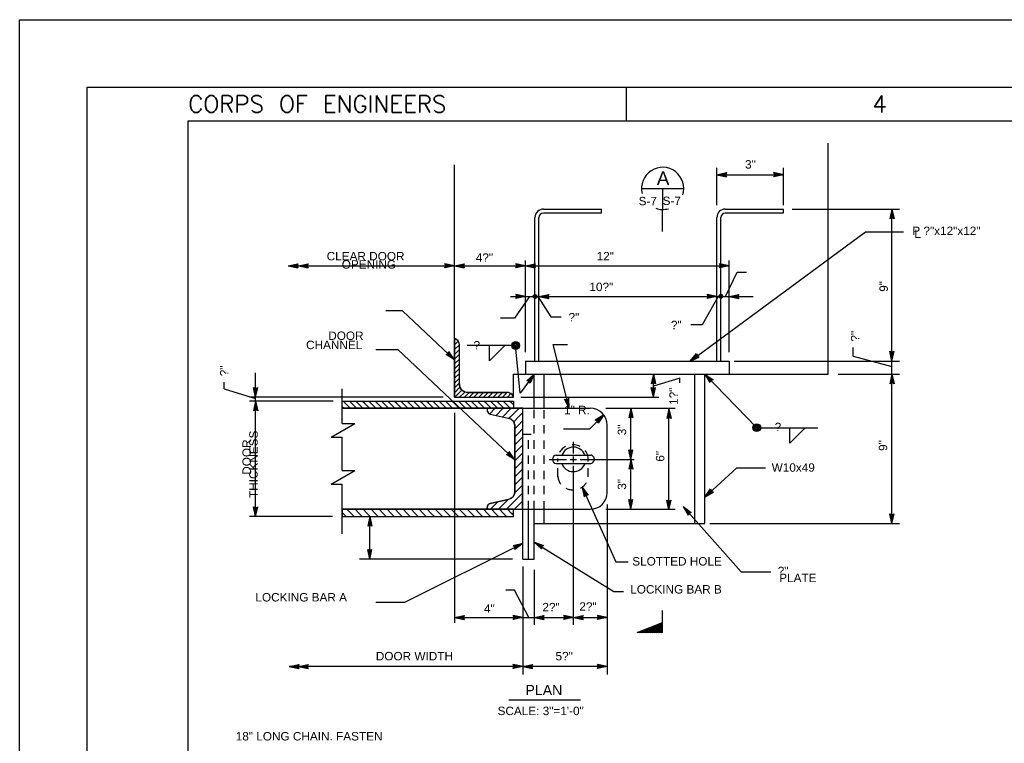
# Model space of a CAD drawing. Extents: x -23 to 19, y -16.2 to 13.8.
# Tile 5 of 12: x -23 to -8.4, y 3.1 to 13.8. Entities that reach past the tile are written whole.
import ezdxf
from ezdxf.enums import TextEntityAlignment as Align

# ---------------------------------------------------------------- set-up
doc = ezdxf.new("R2010")
doc.units = 0
doc.header["$MEASUREMENT"] = 0
doc.linetypes.add('HIDDEN2', pattern=[0.1875, 0.125, -0.0625])
doc.layers.add('01', color=7, linetype='CONTINUOUS')
doc.layers.add('02', color=7, linetype='CONTINUOUS')
doc.styles.add('ARIAL', font='Arial')
doc.styles.add('TXT_SHX', font='txt.shx')

msp = doc.modelspace()

# ---------------------------------------------------------------- linework, layer by layer
at = {"layer": '01', "color": 7, "linetype": 'CONTINUOUS'}
for p, q in [((-23.022, 13.841), (18.978, 13.841)), ((-23.022, -16.159), (-23.022, 13.841)), ((-22.022, -15.159), (-22.022, 12.841)), ((-22.022, 12.841), (17.978, 12.841)), ((-14.022, 12.841), (-14.022, 12.341)), ((-20.522, 12.341), (17.478, 12.341)), ((-20.522, -14.659), (-20.522, 12.341)), ((-11.029, 8.585), (-11.029, 12.009)), ((-16.57, 8.244), (-16.57, 11.689)), ((-12.679, 11.089), (-12.679, 11.643)), ((-12.679, 11.543), (-12.535, 11.574)), ((-12.679, 11.543), (-11.69, 11.543)), ((-12.679, 11.543), (-12.535, 11.512)), ((-12.642, 11.543), (-12.548, 11.563)), ((-12.642, 11.543), (-12.548, 11.523)), ((-12.606, 11.543), (-12.561, 11.553)), ((-12.606, 11.543), (-12.561, 11.534)), ((-12.561, 11.553), (-12.565, 11.543)), ((-12.565, 11.543), (-12.561, 11.534)), ((-12.548, 11.563), (-12.557, 11.543)), ((-12.557, 11.543), (-12.548, 11.523)), ((-12.535, 11.574), (-12.549, 11.543)), ((-12.549, 11.543), (-12.535, 11.512)), ((-11.69, 11.543), (-11.834, 11.574)), ((-11.82, 11.543), (-11.834, 11.574)), ((-11.69, 11.543), (-11.834, 11.512)), ((-11.834, 11.512), (-11.82, 11.543)), ((-11.727, 11.543), (-11.821, 11.563)), ((-11.812, 11.543), (-11.821, 11.563)), ((-11.727, 11.543), (-11.821, 11.523)), ((-11.821, 11.523), (-11.812, 11.543)), ((-11.763, 11.543), (-11.808, 11.552)), ((-11.804, 11.543), (-11.808, 11.552)), ((-11.763, 11.543), (-11.808, 11.533)), ((-11.808, 11.533), (-11.804, 11.543)), ((-11.69, 11.089), (-11.69, 11.643)), ((-15.252, 11.032), (-14.388, 11.032)), ((-15.252, 10.975), (-14.388, 10.975)), ((-14.388, 10.975), (-14.388, 11.032)), ((-12.554, 11.032), (-11.69, 11.032)), ((-12.554, 10.975), (-11.69, 10.975)), ((-11.69, 10.975), (-11.69, 11.032)), ((-11.564, 11.032), (-9.969, 11.032)), ((-10.081, 11.032), (-10.112, 10.888)), ((-10.081, 10.995), (-10.101, 10.901)), ((-10.081, 10.959), (-10.09, 10.914)), ((-10.081, 8.78), (-10.081, 11.032)), ((-10.081, 11.032), (-10.05, 10.888)), ((-10.081, 10.995), (-10.061, 10.901)), ((-10.081, 10.959), (-10.071, 10.914)), ((-15.377, 8.779), (-15.377, 10.907)), ((-15.319, 8.779), (-15.319, 10.907)), ((-12.679, 8.779), (-12.679, 10.907)), ((-12.621, 8.779), (-12.621, 10.907)), ((-10.081, 10.902), (-10.112, 10.888)), ((-10.081, 10.91), (-10.101, 10.901)), ((-10.081, 10.918), (-10.09, 10.914)), ((-10.071, 10.914), (-10.081, 10.918)), ((-10.061, 10.901), (-10.081, 10.91)), ((-10.05, 10.888), (-10.081, 10.902)), ((-13.077, 8.779), (-10.474, 10.695)), ((-10.474, 10.695), (-9.909, 10.695)), ((-15.516, 8.91), (-15.516, 10.272)), ((-12.496, 8.91), (-12.496, 10.272)), ((-19.037, 10.191), (-18.893, 10.222)), ((-19.037, 10.191), (-18.893, 10.16)), ((-19.037, 10.191), (-18.886, 10.191)), ((-19, 10.191), (-18.906, 10.211)), ((-19, 10.191), (-18.906, 10.171)), ((-18.964, 10.191), (-18.919, 10.201)), ((-18.964, 10.191), (-18.919, 10.182)), ((-18.919, 10.201), (-18.923, 10.191)), ((-18.923, 10.191), (-18.919, 10.182)), ((-18.906, 10.211), (-18.915, 10.191)), ((-18.915, 10.191), (-18.906, 10.171)), ((-18.893, 10.222), (-18.907, 10.191)), ((-18.907, 10.191), (-18.893, 10.16)), ((-18.886, 10.191), (-18.742, 10.222)), ((-18.886, 10.191), (-16.57, 10.191)), ((-18.886, 10.191), (-18.742, 10.16)), ((-18.849, 10.191), (-18.755, 10.211)), ((-18.849, 10.191), (-18.755, 10.171)), ((-18.813, 10.191), (-18.768, 10.201)), ((-18.813, 10.191), (-18.768, 10.182)), ((-18.768, 10.201), (-18.772, 10.191)), ((-18.772, 10.191), (-18.768, 10.182)), ((-18.755, 10.211), (-18.764, 10.191)), ((-18.764, 10.191), (-18.755, 10.171)), ((-18.742, 10.222), (-18.756, 10.191)), ((-18.756, 10.191), (-18.742, 10.16)), ((-16.57, 10.191), (-16.714, 10.222)), ((-16.7, 10.191), (-16.714, 10.222)), ((-16.57, 10.191), (-16.714, 10.16)), ((-16.714, 10.16), (-16.7, 10.191)), ((-16.607, 10.191), (-16.701, 10.211)), ((-16.692, 10.191), (-16.701, 10.211)), ((-16.607, 10.191), (-16.701, 10.171)), ((-16.701, 10.171), (-16.692, 10.191)), ((-16.643, 10.191), (-16.688, 10.2)), ((-16.684, 10.191), (-16.688, 10.2)), ((-16.643, 10.191), (-16.688, 10.181)), ((-16.688, 10.181), (-16.684, 10.191)), ((-16.57, 10.191), (-16.426, 10.222)), ((-16.57, 10.191), (-15.516, 10.191)), ((-16.57, 10.191), (-16.426, 10.16)), ((-16.533, 10.191), (-16.439, 10.211)), ((-16.533, 10.191), (-16.439, 10.171)), ((-16.497, 10.191), (-16.452, 10.201)), ((-16.497, 10.191), (-16.452, 10.182)), ((-16.452, 10.201), (-16.456, 10.191)), ((-16.456, 10.191), (-16.452, 10.182)), ((-16.439, 10.211), (-16.448, 10.191)), ((-16.448, 10.191), (-16.439, 10.171)), ((-16.426, 10.222), (-16.44, 10.191)), ((-16.44, 10.191), (-16.426, 10.16)), ((-15.516, 10.191), (-15.66, 10.222)), ((-15.646, 10.191), (-15.66, 10.222)), ((-15.516, 10.191), (-15.66, 10.16)), ((-15.66, 10.16), (-15.646, 10.191)), ((-15.553, 10.191), (-15.647, 10.211)), ((-15.638, 10.191), (-15.647, 10.211)), ((-15.553, 10.191), (-15.647, 10.171)), ((-15.647, 10.171), (-15.638, 10.191)), ((-15.589, 10.191), (-15.634, 10.2)), ((-15.63, 10.191), (-15.634, 10.2)), ((-15.589, 10.191), (-15.634, 10.181)), ((-15.634, 10.181), (-15.63, 10.191)), ((-15.516, 10.191), (-15.372, 10.222)), ((-15.516, 10.191), (-12.496, 10.191)), ((-15.516, 10.191), (-15.372, 10.16)), ((-15.479, 10.191), (-15.385, 10.211)), ((-15.479, 10.191), (-15.385, 10.171)), ((-15.443, 10.191), (-15.398, 10.201)), ((-15.443, 10.191), (-15.398, 10.182)), ((-15.398, 10.201), (-15.402, 10.191)), ((-15.402, 10.191), (-15.398, 10.182)), ((-15.385, 10.211), (-15.394, 10.191)), ((-15.394, 10.191), (-15.385, 10.171)), ((-15.372, 10.222), (-15.386, 10.191)), ((-15.386, 10.191), (-15.372, 10.16)), ((-12.496, 10.191), (-12.64, 10.222)), ((-12.626, 10.191), (-12.64, 10.222)), ((-12.496, 10.191), (-12.64, 10.16)), ((-12.64, 10.16), (-12.626, 10.191)), ((-12.533, 10.191), (-12.627, 10.211)), ((-12.618, 10.191), (-12.627, 10.211)), ((-12.533, 10.191), (-12.627, 10.171)), ((-12.627, 10.171), (-12.618, 10.191)), ((-12.569, 10.191), (-12.614, 10.2)), ((-12.61, 10.191), (-12.614, 10.2)), ((-12.569, 10.191), (-12.614, 10.181)), ((-12.614, 10.181), (-12.61, 10.191)), ((-12.549, 9.737), (-12.376, 10.095)), ((-12.376, 10.095), (-12.24, 10.095)), ((-15.739, 9.737), (-15.516, 9.737)), ((-15.458, 9.737), (-15.679, 9.413)), ((-15.516, 9.737), (-15.66, 9.768)), ((-15.646, 9.737), (-15.66, 9.768)), ((-15.516, 9.737), (-15.66, 9.706)), ((-15.66, 9.706), (-15.646, 9.737)), ((-15.553, 9.737), (-15.647, 9.757)), ((-15.638, 9.737), (-15.647, 9.757)), ((-15.553, 9.737), (-15.647, 9.717)), ((-15.647, 9.717), (-15.638, 9.737)), ((-15.589, 9.737), (-15.634, 9.746)), ((-15.63, 9.737), (-15.634, 9.746)), ((-15.589, 9.737), (-15.634, 9.727)), ((-15.634, 9.727), (-15.63, 9.737)), ((-15.516, 9.737), (-15.377, 9.737)), ((-15.377, 9.737), (-15.318, 9.737)), ((-15.335, 9.737), (-15.144, 9.435)), ((-15.318, 9.737), (-15.174, 9.768)), ((-15.318, 9.737), (-12.679, 9.737)), ((-15.318, 9.737), (-15.174, 9.706)), ((-15.281, 9.737), (-15.187, 9.757)), ((-15.281, 9.737), (-15.187, 9.717)), ((-15.245, 9.737), (-15.2, 9.747)), ((-15.245, 9.737), (-15.2, 9.728)), ((-15.2, 9.747), (-15.204, 9.737)), ((-15.204, 9.737), (-15.2, 9.728)), ((-15.187, 9.757), (-15.196, 9.737)), ((-15.196, 9.737), (-15.187, 9.717)), ((-15.174, 9.768), (-15.188, 9.737)), ((-15.188, 9.737), (-15.174, 9.706)), ((-12.661, 9.737), (-12.896, 9.314)), ((-12.679, 9.737), (-12.823, 9.768)), ((-12.809, 9.737), (-12.823, 9.768)), ((-12.679, 9.737), (-12.823, 9.706)), ((-12.823, 9.706), (-12.809, 9.737)), ((-12.716, 9.737), (-12.81, 9.757)), ((-12.801, 9.737), (-12.81, 9.757)), ((-12.716, 9.737), (-12.81, 9.717)), ((-12.81, 9.717), (-12.801, 9.737)), ((-12.752, 9.737), (-12.797, 9.746)), ((-12.793, 9.737), (-12.797, 9.746)), ((-12.752, 9.737), (-12.797, 9.727)), ((-12.797, 9.727), (-12.793, 9.737)), ((-12.679, 9.737), (-12.621, 9.737)), ((-12.621, 9.737), (-12.496, 9.737)), ((-12.496, 9.737), (-12.352, 9.768)), ((-12.496, 9.737), (-12.139, 9.737)), ((-12.496, 9.737), (-12.352, 9.706)), ((-12.459, 9.737), (-12.365, 9.757)), ((-12.459, 9.737), (-12.365, 9.717)), ((-12.423, 9.737), (-12.378, 9.747)), ((-12.423, 9.737), (-12.378, 9.728)), ((-12.378, 9.747), (-12.382, 9.737)), ((-12.382, 9.737), (-12.378, 9.728)), ((-12.365, 9.757), (-12.374, 9.737)), ((-12.374, 9.737), (-12.365, 9.717)), ((-12.352, 9.768), (-12.366, 9.737)), ((-12.366, 9.737), (-12.352, 9.706)), ((-17.343, 9.525), (-17.59, 9.525)), ((-16.57, 8.799), (-17.343, 9.525)), ((-15.679, 9.413), (-15.891, 9.413)), ((-15.144, 9.435), (-14.99, 9.435)), ((-12.896, 9.314), (-13.066, 9.314)), ((-16.569, 9.093), (-16.567, 9.096)), ((-16.567, 9.096), (-16.555, 9.107)), ((-16.567, 9.025), (-16.516, 9.075)), ((-17.409, 8.945), (-17.737, 8.945)), ((-15.675, 7.316), (-17.414, 8.95)), ((-16.665, 8.888), (-16.654, 8.92)), ((-16.57, 8.799), (-16.654, 8.92)), ((-16.569, 9.022), (-16.567, 9.025)), ((-16.569, 8.951), (-16.567, 8.954)), ((-16.567, 8.954), (-16.499, 9.021)), ((-16.567, 8.883), (-16.499, 8.951)), ((-16.499, 8.439), (-16.499, 9.018)), ((-15.664, 9.01), (-16.381, 9.01)), ((-16.052, 8.781), (-16.052, 9.01)), ((-16.052, 8.781), (-15.825, 9.008)), ((-15.598, 8.305), (-15.664, 9.01)), ((-15.106, 9.025), (-14.894, 9.025)), ((-14.872, 8.08), (-15.106, 9.025)), ((-10.656, 8.85), (-10.656, 8.981)), ((-10.081, 8.78), (-10.112, 8.924)), ((-10.112, 8.924), (-10.081, 8.91)), ((-10.081, 8.817), (-10.101, 8.911)), ((-10.101, 8.911), (-10.081, 8.902)), ((-10.081, 8.78), (-10.05, 8.924)), ((-10.081, 8.91), (-10.05, 8.924)), ((-10.081, 8.817), (-10.061, 8.911)), ((-10.081, 8.902), (-10.061, 8.911)), ((-16.696, 8.875), (-16.665, 8.888)), ((-16.57, 8.799), (-16.696, 8.875)), ((-16.679, 8.874), (-16.659, 8.883)), ((-16.597, 8.824), (-16.679, 8.874)), ((-16.663, 8.872), (-16.653, 8.877)), ((-16.623, 8.849), (-16.663, 8.872)), ((-16.659, 8.883), (-16.652, 8.903)), ((-16.653, 8.877), (-16.65, 8.886)), ((-16.597, 8.824), (-16.652, 8.903)), ((-16.623, 8.849), (-16.65, 8.886)), ((-16.569, 8.88), (-16.567, 8.883)), ((-16.569, 8.809), (-16.567, 8.812)), ((-16.567, 8.812), (-16.499, 8.88)), ((-16.567, 8.741), (-16.499, 8.809)), ((-15.516, 8.779), (-12.496, 8.779)), ((-15.516, 8.779), (-15.516, 8.584)), ((-13.077, 8.779), (-12.979, 8.889)), ((-13.077, 8.779), (-12.943, 8.839)), ((-13.047, 8.801), (-12.983, 8.873)), ((-13.047, 8.801), (-12.96, 8.841)), ((-13.018, 8.822), (-12.988, 8.857)), ((-13.018, 8.822), (-12.977, 8.842)), ((-12.988, 8.857), (-12.985, 8.847)), ((-12.985, 8.847), (-12.977, 8.842)), ((-12.983, 8.873), (-12.979, 8.851)), ((-12.979, 8.889), (-12.972, 8.856)), ((-12.979, 8.851), (-12.96, 8.841)), ((-12.972, 8.856), (-12.943, 8.839)), ((-12.496, 8.779), (-12.496, 8.584)), ((-12.421, 8.779), (-9.969, 8.779)), ((-10.656, 8.85), (-10.081, 8.698)), ((-10.081, 8.853), (-10.091, 8.898)), ((-10.091, 8.898), (-10.081, 8.894)), ((-10.081, 8.853), (-10.072, 8.898)), ((-10.081, 8.894), (-10.072, 8.898)), ((-10.081, 8.585), (-10.081, 8.779)), ((-16.569, 8.738), (-16.567, 8.741)), ((-16.569, 8.668), (-16.567, 8.67)), ((-16.567, 8.67), (-16.499, 8.738)), ((-16.567, 8.599), (-16.499, 8.667)), ((-19.522, 8.244), (-19.522, 8.607)), ((-16.569, 8.597), (-16.567, 8.599)), ((-16.569, 8.526), (-16.567, 8.528)), ((-16.567, 8.528), (-16.499, 8.596)), ((-16.567, 8.457), (-16.499, 8.525)), ((-15.697, 8.585), (-11.029, 8.585)), ((-15.696, 8.244), (-15.696, 8.585)), ((-15.388, 8.585), (-15.598, 8.305)), ((-15.388, 8.585), (-15.499, 8.488)), ((-15.466, 8.481), (-15.499, 8.488)), ((-15.41, 8.555), (-15.483, 8.492)), ((-15.461, 8.487), (-15.483, 8.492)), ((-15.432, 8.527), (-15.466, 8.496)), ((-15.456, 8.494), (-15.466, 8.496)), ((-15.45, 8.451), (-15.466, 8.481)), ((-15.451, 8.468), (-15.461, 8.487)), ((-15.451, 8.485), (-15.456, 8.494)), ((-15.41, 8.555), (-15.451, 8.468)), ((-15.432, 8.527), (-15.451, 8.485)), ((-15.388, 8.585), (-15.45, 8.451)), ((-15.388, 8.08), (-15.388, 8.585)), ((-15.241, 8.082), (-15.241, 8.585)), ((-13.621, 8.586), (-13.652, 8.442)), ((-13.621, 8.549), (-13.641, 8.455)), ((-13.621, 8.513), (-13.63, 8.468)), ((-13.621, 8.472), (-13.63, 8.468)), ((-13.621, 8.244), (-13.621, 8.586)), ((-13.621, 8.586), (-13.59, 8.442)), ((-13.621, 8.549), (-13.601, 8.455)), ((-13.228, 8.527), (-13.621, 8.406)), ((-13.621, 8.513), (-13.611, 8.468)), ((-13.611, 8.468), (-13.621, 8.472)), ((-13.228, 8.456), (-13.228, 8.528)), ((-13.007, 6.371), (-13.007, 8.585)), ((-12.859, 6.371), (-12.859, 8.585)), ((-12.859, 8.585), (-12.088, 7.791)), ((-12.859, 8.585), (-12.736, 8.503)), ((-12.859, 8.585), (-12.781, 8.46)), ((-12.833, 8.558), (-12.753, 8.505)), ((-12.833, 8.558), (-12.782, 8.477)), ((-12.808, 8.533), (-12.783, 8.494)), ((-12.808, 8.533), (-12.77, 8.507)), ((-12.78, 8.503), (-12.783, 8.494)), ((-12.774, 8.497), (-12.782, 8.477)), ((-12.768, 8.492), (-12.781, 8.46)), ((-12.77, 8.507), (-12.78, 8.503)), ((-12.753, 8.505), (-12.774, 8.497)), ((-12.736, 8.503), (-12.768, 8.492)), ((-10.878, 8.585), (-9.97, 8.585)), ((-10.081, 8.585), (-10.112, 8.441)), ((-10.081, 8.548), (-10.101, 8.454)), ((-10.081, 8.512), (-10.09, 8.467)), ((-10.081, 6.371), (-10.081, 8.585)), ((-10.081, 8.585), (-10.05, 8.441)), ((-10.081, 8.548), (-10.061, 8.454)), ((-10.081, 8.512), (-10.071, 8.467)), ((-19.986, 8.365), (-19.986, 8.468)), ((-19.986, 8.365), (-19.522, 8.224)), ((-19.522, 8.244), (-19.553, 8.388)), ((-19.553, 8.388), (-19.522, 8.374)), ((-19.522, 8.281), (-19.542, 8.375)), ((-19.542, 8.375), (-19.522, 8.366)), ((-19.522, 8.317), (-19.532, 8.362)), ((-19.532, 8.362), (-19.522, 8.358)), ((-19.522, 8.244), (-19.491, 8.388)), ((-19.522, 8.374), (-19.491, 8.388)), ((-19.522, 8.281), (-19.502, 8.375)), ((-19.522, 8.366), (-19.502, 8.375)), ((-19.522, 8.317), (-19.513, 8.362)), ((-19.522, 8.358), (-19.513, 8.362)), ((-18.239, 7.851), (-18.239, 8.365)), ((-16.569, 8.455), (-16.567, 8.457)), ((-16.569, 8.384), (-16.567, 8.386)), ((-16.567, 8.386), (-16.499, 8.454)), ((-16.567, 8.315), (-16.496, 8.386)), ((-16.496, 8.386), (-16.489, 8.393)), ((-16.496, 8.315), (-16.461, 8.35)), ((-13.621, 8.456), (-13.652, 8.442)), ((-13.621, 8.244), (-13.652, 8.388)), ((-13.652, 8.388), (-13.621, 8.374)), ((-13.621, 8.464), (-13.641, 8.455)), ((-13.621, 8.281), (-13.641, 8.375)), ((-13.641, 8.375), (-13.621, 8.366)), ((-13.621, 8.317), (-13.631, 8.362)), ((-13.631, 8.362), (-13.621, 8.358)), ((-13.601, 8.455), (-13.621, 8.464)), ((-13.59, 8.442), (-13.621, 8.456)), ((-13.621, 8.244), (-13.59, 8.388)), ((-13.621, 8.374), (-13.59, 8.388)), ((-13.621, 8.281), (-13.601, 8.375)), ((-13.621, 8.366), (-13.601, 8.375)), ((-13.621, 8.317), (-13.612, 8.362)), ((-13.621, 8.358), (-13.612, 8.362)), ((-10.081, 8.455), (-10.112, 8.441)), ((-10.081, 8.463), (-10.101, 8.454)), ((-10.081, 8.471), (-10.09, 8.467)), ((-10.071, 8.467), (-10.081, 8.471)), ((-10.061, 8.454), (-10.081, 8.463)), ((-10.05, 8.441), (-10.081, 8.455)), ((-16.738, 8.244), (-19.612, 8.244)), ((-18.372, 8.185), (-19.612, 8.185)), ((-19.522, 8.185), (-19.553, 8.041)), ((-19.522, 8.185), (-19.522, 8.244)), ((-19.522, 6.475), (-19.522, 8.185)), ((-19.522, 8.185), (-19.491, 8.041)), ((-18.239, 8.185), (-15.697, 8.185)), ((-18.193, 8.154), (-18.224, 8.185)), ((-18.098, 8.154), (-18.129, 8.185)), ((-18.003, 8.154), (-18.034, 8.185)), ((-17.908, 8.154), (-17.939, 8.185)), ((-17.813, 8.154), (-17.844, 8.185)), ((-17.718, 8.154), (-17.749, 8.185)), ((-17.623, 8.154), (-17.654, 8.185)), ((-17.528, 8.154), (-17.559, 8.185)), ((-17.433, 8.154), (-17.464, 8.185)), ((-17.338, 8.154), (-17.369, 8.185)), ((-17.243, 8.154), (-17.274, 8.185)), ((-17.148, 8.154), (-17.179, 8.185)), ((-17.053, 8.154), (-17.084, 8.185)), ((-16.958, 8.154), (-16.989, 8.185)), ((-16.863, 8.154), (-16.894, 8.185)), ((-16.768, 8.154), (-16.799, 8.185)), ((-16.673, 8.154), (-16.704, 8.185)), ((-16.578, 8.154), (-16.609, 8.185)), ((-16.57, 8.244), (-15.696, 8.244)), ((-16.569, 8.313), (-16.567, 8.315)), ((-16.567, 8.244), (-16.496, 8.315)), ((-16.483, 8.154), (-16.514, 8.185)), ((-16.496, 8.244), (-16.425, 8.315)), ((-16.425, 8.315), (-16.417, 8.323)), ((-16.425, 8.244), (-16.355, 8.314)), ((-16.388, 8.154), (-16.419, 8.185)), ((-16.374, 8.314), (-15.79, 8.314)), ((-16.354, 8.244), (-16.284, 8.314)), ((-16.293, 8.154), (-16.324, 8.185)), ((-16.283, 8.244), (-16.213, 8.314)), ((-16.198, 8.154), (-16.229, 8.185)), ((-16.212, 8.244), (-16.142, 8.314)), ((-16.141, 8.244), (-16.071, 8.314)), ((-16.103, 8.154), (-16.134, 8.185)), ((-16.07, 8.244), (-16, 8.314)), ((-16.008, 8.154), (-16.039, 8.185)), ((-15.999, 8.244), (-15.929, 8.314)), ((-15.913, 8.154), (-15.944, 8.185)), ((-15.928, 8.244), (-15.858, 8.314)), ((-15.857, 8.244), (-15.788, 8.314)), ((-15.818, 8.154), (-15.849, 8.185)), ((-15.786, 8.244), (-15.734, 8.297)), ((-15.723, 8.154), (-15.754, 8.185)), ((-15.715, 8.244), (-15.702, 8.258)), ((-15.697, 8.185), (-15.697, 8.078)), ((-15.588, 8.244), (-13.541, 8.244)), ((-14.872, 8.08), (-14.937, 8.212)), ((-14.937, 8.212), (-14.903, 8.206)), ((-14.881, 8.116), (-14.923, 8.202)), ((-14.923, 8.202), (-14.901, 8.198)), ((-14.89, 8.151), (-14.91, 8.192)), ((-14.91, 8.192), (-14.899, 8.191)), ((-14.903, 8.206), (-14.877, 8.227)), ((-14.901, 8.198), (-14.884, 8.212)), ((-14.899, 8.191), (-14.892, 8.197)), ((-14.89, 8.151), (-14.892, 8.197)), ((-14.881, 8.116), (-14.884, 8.212)), ((-14.872, 8.08), (-14.877, 8.227)), ((-19.522, 8.055), (-19.553, 8.041)), ((-19.522, 8.148), (-19.542, 8.054)), ((-19.522, 8.063), (-19.542, 8.054)), ((-19.522, 8.112), (-19.531, 8.067)), ((-19.522, 8.071), (-19.531, 8.067)), ((-19.522, 8.148), (-19.502, 8.054)), ((-19.522, 8.112), (-19.512, 8.067)), ((-19.512, 8.067), (-19.522, 8.071)), ((-19.502, 8.054), (-19.522, 8.063)), ((-19.491, 8.041), (-19.522, 8.055)), ((-18.214, 8.08), (-18.239, 8.105)), ((-18.239, 8.08), (-14.557, 8.08)), ((-18.119, 8.08), (-18.193, 8.154)), ((-18.024, 8.08), (-18.098, 8.154)), ((-17.929, 8.08), (-18.003, 8.154)), ((-17.834, 8.08), (-17.908, 8.154)), ((-17.739, 8.08), (-17.813, 8.154)), ((-17.644, 8.08), (-17.718, 8.154)), ((-17.549, 8.08), (-17.623, 8.154)), ((-17.454, 8.08), (-17.528, 8.154)), ((-17.359, 8.08), (-17.433, 8.154)), ((-17.264, 8.08), (-17.338, 8.154)), ((-17.169, 8.08), (-17.243, 8.154)), ((-17.074, 8.08), (-17.148, 8.154)), ((-16.979, 8.08), (-17.053, 8.154)), ((-16.884, 8.08), (-16.958, 8.154)), ((-16.789, 8.08), (-16.863, 8.154)), ((-16.694, 8.08), (-16.768, 8.154)), ((-16.599, 8.08), (-16.673, 8.154)), ((-16.504, 8.08), (-16.578, 8.154)), ((-16.409, 8.08), (-16.483, 8.154)), ((-16.314, 8.08), (-16.388, 8.154)), ((-16.219, 8.08), (-16.293, 8.154)), ((-16.124, 8.08), (-16.198, 8.154)), ((-16.029, 8.08), (-16.103, 8.154)), ((-16.087, 8.081), (-16.087, 8.053)), ((-16.086, 8.078), (-16.085, 8.08)), ((-16.048, 7.997), (-15.977, 8.069)), ((-15.934, 8.08), (-16.008, 8.154)), ((-15.977, 8.069), (-15.966, 8.08)), ((-15.952, 7.974), (-15.858, 8.069)), ((-15.839, 8.08), (-15.913, 8.154)), ((-15.858, 8.069), (-15.847, 8.08)), ((-15.855, 7.952), (-15.739, 8.069)), ((-15.744, 8.08), (-15.818, 8.154)), ((-15.739, 8.069), (-15.728, 8.08)), ((-15.739, 7.95), (-15.62, 8.069)), ((-15.697, 8.128), (-15.723, 8.154)), ((-15.62, 8.069), (-15.609, 8.08)), ((-15.559, 5.843), (-15.559, 8.08)), ((-14.327, 8.08), (-13.299, 8.08)), ((-13.954, 8.08), (-13.985, 7.936)), ((-13.954, 8.043), (-13.974, 7.949)), ((-13.954, 7.321), (-13.954, 8.08)), ((-13.954, 8.08), (-13.923, 7.936)), ((-13.954, 8.043), (-13.934, 7.949)), ((-13.389, 8.071), (-13.42, 7.927)), ((-13.389, 8.034), (-13.409, 7.94)), ((-13.389, 6.572), (-13.389, 8.071)), ((-13.389, 8.071), (-13.358, 7.927)), ((-13.389, 8.034), (-13.369, 7.94)), ((-16.57, 8.012), (-16.57, 4.896)), ((-16.04, 7.994), (-15.773, 7.934)), ((-15.76, 7.929), (-15.739, 7.95)), ((-15.693, 7.877), (-15.62, 7.95)), ((-15.62, 7.95), (-15.56, 8.01)), ((-15.62, 7.831), (-15.56, 7.891)), ((-14.358, 7.982), (-14.569, 7.77)), ((-14.358, 7.982), (-14.482, 7.902)), ((-14.45, 7.89), (-14.482, 7.902)), ((-14.384, 7.956), (-14.465, 7.903)), ((-14.444, 7.896), (-14.465, 7.903)), ((-14.438, 7.858), (-14.45, 7.89)), ((-14.409, 7.93), (-14.448, 7.905)), ((-14.438, 7.901), (-14.448, 7.905)), ((-14.436, 7.875), (-14.444, 7.896)), ((-14.358, 7.982), (-14.438, 7.858)), ((-14.434, 7.891), (-14.438, 7.901)), ((-14.384, 7.956), (-14.436, 7.875)), ((-14.409, 7.93), (-14.434, 7.891)), ((-13.954, 7.95), (-13.985, 7.936)), ((-13.954, 7.958), (-13.974, 7.949)), ((-13.954, 8.007), (-13.963, 7.962)), ((-13.954, 7.966), (-13.963, 7.962)), ((-13.954, 8.007), (-13.944, 7.962)), ((-13.944, 7.962), (-13.954, 7.966)), ((-13.934, 7.949), (-13.954, 7.958)), ((-13.923, 7.936), (-13.954, 7.95)), ((-13.389, 7.941), (-13.42, 7.927)), ((-13.389, 7.949), (-13.409, 7.94)), ((-13.389, 7.998), (-13.398, 7.953)), ((-13.389, 7.957), (-13.398, 7.953)), ((-13.389, 7.998), (-13.379, 7.953)), ((-13.379, 7.953), (-13.389, 7.957)), ((-13.369, 7.94), (-13.389, 7.949)), ((-13.358, 7.927), (-13.389, 7.941)), ((-18.402, 7.649), (-18.049, 7.851)), ((-18.239, 7.851), (-18.049, 7.851)), ((-15.675, 7.776), (-15.62, 7.831)), ((-15.675, 6.85), (-15.675, 7.812)), ((-15.62, 7.712), (-15.56, 7.772)), ((-14.569, 7.77), (-14.955, 7.77)), ((-14.307, 6.831), (-14.307, 7.83)), ((-12.088, 7.791), (-11.179, 7.791)), ((-11.594, 7.562), (-11.594, 7.791)), ((-11.594, 7.562), (-11.367, 7.789)), ((-18.402, 7.649), (-18.239, 7.649)), ((-18.239, 7.155), (-18.239, 7.649)), ((-15.675, 7.657), (-15.62, 7.712)), ((-15.62, 7.593), (-15.56, 7.653)), ((-15.675, 7.538), (-15.62, 7.593)), ((-15.675, 7.419), (-15.62, 7.474)), ((-15.62, 7.474), (-15.56, 7.534)), ((-14.807, 7.41), (-14.807, 7.579)), ((-13.954, 7.321), (-13.985, 7.465)), ((-13.985, 7.465), (-13.954, 7.451)), ((-13.954, 7.358), (-13.974, 7.452)), ((-13.974, 7.452), (-13.954, 7.443)), ((-13.954, 7.321), (-13.923, 7.465)), ((-13.954, 7.451), (-13.923, 7.465)), ((-13.954, 7.358), (-13.934, 7.452)), ((-13.954, 7.443), (-13.934, 7.452)), ((-15.801, 7.392), (-15.77, 7.405)), ((-15.675, 7.316), (-15.801, 7.392)), ((-15.784, 7.391), (-15.764, 7.4)), ((-15.702, 7.341), (-15.784, 7.391)), ((-15.77, 7.405), (-15.759, 7.437)), ((-15.768, 7.39), (-15.758, 7.394)), ((-15.728, 7.366), (-15.768, 7.39)), ((-15.764, 7.4), (-15.757, 7.42)), ((-15.675, 7.316), (-15.759, 7.437)), ((-15.758, 7.394), (-15.755, 7.403)), ((-15.702, 7.341), (-15.757, 7.42)), ((-15.728, 7.366), (-15.755, 7.403)), ((-15.675, 7.3), (-15.62, 7.355)), ((-15.62, 7.355), (-15.56, 7.415)), ((-15.169, 7.321), (-14.912, 7.321)), ((-15.064, 7.383), (-14.548, 7.383)), ((-14.857, 7.321), (-14.759, 7.321)), ((-14.807, 7.273), (-14.807, 7.365)), ((-14.707, 7.321), (-13.904, 7.321)), ((-13.954, 7.321), (-13.985, 7.177)), ((-13.954, 7.394), (-13.964, 7.439)), ((-13.964, 7.439), (-13.954, 7.435)), ((-13.954, 7.394), (-13.945, 7.439)), ((-13.954, 7.435), (-13.945, 7.439)), ((-13.954, 6.581), (-13.954, 7.321)), ((-13.954, 7.321), (-13.923, 7.177)), ((-15.675, 7.181), (-15.62, 7.236)), ((-15.62, 7.236), (-15.561, 7.296)), ((-15.62, 7.117), (-15.561, 7.177)), ((-15.064, 7.262), (-14.55, 7.262)), ((-14.807, 4.866), (-14.807, 7.227)), ((-13.954, 7.191), (-13.985, 7.177)), ((-13.954, 7.284), (-13.974, 7.19)), ((-13.954, 7.199), (-13.974, 7.19)), ((-13.954, 7.248), (-13.963, 7.203)), ((-13.954, 7.207), (-13.963, 7.203)), ((-13.954, 7.284), (-13.934, 7.19)), ((-13.954, 7.248), (-13.944, 7.203)), ((-13.944, 7.203), (-13.954, 7.207)), ((-13.934, 7.19), (-13.954, 7.199)), ((-13.923, 7.177), (-13.954, 7.191)), ((-12.859, 6.762), (-12.381, 7.195)), ((-12.381, 7.195), (-11.956, 7.195)), ((-18.402, 6.953), (-18.049, 7.155)), ((-18.239, 7.155), (-18.049, 7.155)), ((-15.675, 7.062), (-15.62, 7.117)), ((-15.62, 6.998), (-15.561, 7.058)), ((-18.402, 6.953), (-18.239, 6.953)), ((-18.239, 6.217), (-18.239, 6.953)), ((-15.68, 6.82), (-15.62, 6.879)), ((-15.675, 6.943), (-15.62, 6.998)), ((-15.62, 6.879), (-15.561, 6.939)), ((-14.678, 6.91), (-14.176, 5.804)), ((-14.678, 6.91), (-14.59, 6.792)), ((-14.678, 6.91), (-14.647, 6.766)), ((-14.663, 6.876), (-14.606, 6.799)), ((-14.663, 6.876), (-14.642, 6.782)), ((-12.859, 6.762), (-12.773, 6.882)), ((-12.773, 6.882), (-12.763, 6.849)), ((-16.04, 6.668), (-15.773, 6.728)), ((-15.858, 6.641), (-15.77, 6.73)), ((-15.739, 6.641), (-15.62, 6.76)), ((-15.62, 6.76), (-15.561, 6.82)), ((-14.648, 6.844), (-14.637, 6.799)), ((-14.648, 6.844), (-14.62, 6.807)), ((-14.624, 6.792), (-14.647, 6.766)), ((-14.628, 6.799), (-14.642, 6.782)), ((-14.631, 6.806), (-14.637, 6.799)), ((-14.62, 6.807), (-14.631, 6.806)), ((-14.606, 6.799), (-14.628, 6.799)), ((-14.59, 6.792), (-14.624, 6.792)), ((-13.954, 6.581), (-13.985, 6.725)), ((-13.985, 6.725), (-13.954, 6.711)), ((-13.954, 6.581), (-13.923, 6.725)), ((-13.954, 6.711), (-13.923, 6.725)), ((-12.859, 6.762), (-12.731, 6.836)), ((-12.832, 6.787), (-12.775, 6.865)), ((-12.832, 6.787), (-12.748, 6.835)), ((-12.805, 6.811), (-12.778, 6.849)), ((-12.805, 6.811), (-12.766, 6.835)), ((-12.778, 6.849), (-12.775, 6.839)), ((-12.775, 6.865), (-12.769, 6.844)), ((-12.775, 6.839), (-12.766, 6.835)), ((-12.769, 6.844), (-12.748, 6.835)), ((-12.763, 6.849), (-12.731, 6.836)), ((-19.522, 6.475), (-19.553, 6.619)), ((-19.553, 6.619), (-19.522, 6.605)), ((-19.522, 6.512), (-19.542, 6.606)), ((-19.542, 6.606), (-19.522, 6.597)), ((-19.522, 6.548), (-19.532, 6.593)), ((-19.532, 6.593), (-19.522, 6.589)), ((-19.522, 6.475), (-19.491, 6.619)), ((-19.522, 6.605), (-19.491, 6.619)), ((-19.522, 6.512), (-19.502, 6.606)), ((-19.522, 6.597), (-19.502, 6.606)), ((-19.522, 6.548), (-19.513, 6.593)), ((-19.522, 6.589), (-19.513, 6.593)), ((-18.239, 6.581), (-14.557, 6.581)), ((-18.105, 6.52), (-18.166, 6.581)), ((-17.986, 6.52), (-18.047, 6.581)), ((-17.867, 6.52), (-17.928, 6.581)), ((-17.748, 6.52), (-17.809, 6.581)), ((-17.629, 6.52), (-17.69, 6.581)), ((-17.51, 6.52), (-17.571, 6.581)), ((-17.391, 6.52), (-17.452, 6.581)), ((-17.272, 6.52), (-17.333, 6.581)), ((-17.153, 6.52), (-17.214, 6.581)), ((-17.034, 6.52), (-17.095, 6.581)), ((-16.915, 6.52), (-16.976, 6.581)), ((-16.796, 6.52), (-16.857, 6.581)), ((-16.677, 6.52), (-16.738, 6.581)), ((-16.558, 6.52), (-16.619, 6.581)), ((-16.439, 6.52), (-16.5, 6.581)), ((-16.32, 6.52), (-16.381, 6.581)), ((-16.201, 6.52), (-16.262, 6.581)), ((-16.082, 6.52), (-16.143, 6.581)), ((-16.087, 6.581), (-16.087, 6.609)), ((-16.037, 6.581), (-15.977, 6.641)), ((-15.963, 6.52), (-16.024, 6.581)), ((-15.977, 6.641), (-15.923, 6.695)), ((-15.918, 6.581), (-15.858, 6.641)), ((-15.844, 6.52), (-15.905, 6.581)), ((-15.799, 6.581), (-15.739, 6.641)), ((-15.725, 6.52), (-15.786, 6.581)), ((-15.697, 6.475), (-15.697, 6.581)), ((-15.68, 6.581), (-15.62, 6.641)), ((-15.62, 6.641), (-15.561, 6.701)), ((-15.471, 5.843), (-15.471, 6.58)), ((-15.388, 5.843), (-15.388, 6.58)), ((-15.241, 6.371), (-15.241, 6.578)), ((-14.327, 6.581), (-13.299, 6.581)), ((-14.307, 6.651), (-14.307, 4.129)), ((-13.954, 6.618), (-13.974, 6.712)), ((-13.974, 6.712), (-13.954, 6.703)), ((-13.954, 6.654), (-13.964, 6.699)), ((-13.964, 6.699), (-13.954, 6.695)), ((-13.954, 6.618), (-13.934, 6.712)), ((-13.954, 6.703), (-13.934, 6.712)), ((-13.954, 6.654), (-13.945, 6.699)), ((-13.954, 6.695), (-13.945, 6.699)), ((-13.389, 6.572), (-13.42, 6.716)), ((-13.42, 6.716), (-13.389, 6.702)), ((-13.389, 6.609), (-13.409, 6.703)), ((-13.409, 6.703), (-13.389, 6.694)), ((-13.389, 6.645), (-13.399, 6.69)), ((-13.399, 6.69), (-13.389, 6.686)), ((-13.389, 6.572), (-13.358, 6.716)), ((-13.389, 6.702), (-13.358, 6.716)), ((-13.389, 6.609), (-13.369, 6.703)), ((-13.389, 6.694), (-13.369, 6.703)), ((-13.389, 6.645), (-13.38, 6.69)), ((-13.389, 6.686), (-13.38, 6.69)), ((-13.178, 6.621), (-12.32, 5.652)), ((-13.178, 6.621), (-13.059, 6.534)), ((-13.178, 6.621), (-13.106, 6.493)), ((-13.153, 6.593), (-13.076, 6.536)), ((-13.153, 6.593), (-13.106, 6.51)), ((-18.382, 6.475), (-19.612, 6.475)), ((-18.224, 6.52), (-18.239, 6.535)), ((-18.239, 6.475), (-15.697, 6.475)), ((-18.179, 6.475), (-18.224, 6.52)), ((-18.06, 6.475), (-18.105, 6.52)), ((-17.941, 6.475), (-17.986, 6.52)), ((-17.822, 6.475), (-17.867, 6.52)), ((-17.827, 6.475), (-17.858, 6.331)), ((-17.827, 6.438), (-17.847, 6.344)), ((-17.827, 5.843), (-17.827, 6.475)), ((-17.827, 6.475), (-17.796, 6.331)), ((-17.827, 6.438), (-17.807, 6.344)), ((-17.703, 6.475), (-17.748, 6.52)), ((-17.584, 6.475), (-17.629, 6.52)), ((-17.465, 6.475), (-17.51, 6.52)), ((-17.346, 6.475), (-17.391, 6.52)), ((-17.227, 6.475), (-17.272, 6.52)), ((-17.108, 6.475), (-17.153, 6.52)), ((-16.989, 6.475), (-17.034, 6.52)), ((-16.87, 6.475), (-16.915, 6.52)), ((-16.751, 6.475), (-16.796, 6.52)), ((-16.632, 6.475), (-16.677, 6.52)), ((-16.513, 6.475), (-16.558, 6.52)), ((-16.394, 6.475), (-16.439, 6.52)), ((-16.275, 6.475), (-16.32, 6.52)), ((-16.156, 6.475), (-16.201, 6.52)), ((-16.037, 6.475), (-16.082, 6.52)), ((-15.918, 6.475), (-15.963, 6.52)), ((-15.799, 6.475), (-15.844, 6.52)), ((-15.697, 6.492), (-15.725, 6.52)), ((-13.13, 6.566), (-13.107, 6.527)), ((-13.13, 6.566), (-13.092, 6.539)), ((-13.102, 6.536), (-13.107, 6.527)), ((-13.097, 6.53), (-13.106, 6.51)), ((-13.092, 6.524), (-13.106, 6.493)), ((-13.092, 6.539), (-13.102, 6.536)), ((-13.076, 6.536), (-13.097, 6.53)), ((-13.059, 6.534), (-13.092, 6.524)), ((-10.081, 6.371), (-10.112, 6.515)), ((-10.112, 6.515), (-10.081, 6.501)), ((-10.081, 6.408), (-10.101, 6.502)), ((-10.101, 6.502), (-10.081, 6.493)), ((-10.081, 6.444), (-10.091, 6.489)), ((-10.091, 6.489), (-10.081, 6.485)), ((-10.081, 6.371), (-10.05, 6.515)), ((-10.081, 6.501), (-10.05, 6.515)), ((-10.081, 6.408), (-10.061, 6.502)), ((-10.081, 6.493), (-10.061, 6.502)), ((-10.081, 6.444), (-10.072, 6.489)), ((-10.081, 6.485), (-10.072, 6.489)), ((-17.827, 6.345), (-17.858, 6.331)), ((-17.827, 6.353), (-17.847, 6.344)), ((-17.827, 6.402), (-17.836, 6.357)), ((-17.827, 6.361), (-17.836, 6.357)), ((-17.827, 6.402), (-17.817, 6.357)), ((-17.817, 6.357), (-17.827, 6.361)), ((-17.807, 6.344), (-17.827, 6.353)), ((-17.796, 6.331), (-17.827, 6.345)), ((-15.391, 6.371), (-12.859, 6.371)), ((-12.784, 6.371), (-9.969, 6.371)), ((-15.559, 6.076), (-17.313, 5.198)), ((-15.559, 6.076), (-15.702, 6.039)), ((-15.675, 6.018), (-15.702, 6.039)), ((-15.592, 6.059), (-15.685, 6.035)), ((-15.668, 6.021), (-15.685, 6.035)), ((-15.674, 5.984), (-15.675, 6.018)), ((-15.559, 6.076), (-15.674, 5.984)), ((-15.624, 6.043), (-15.669, 6.031)), ((-15.661, 6.025), (-15.669, 6.031)), ((-15.667, 5.999), (-15.668, 6.021)), ((-15.592, 6.059), (-15.667, 5.999)), ((-15.66, 6.014), (-15.661, 6.025)), ((-15.624, 6.043), (-15.66, 6.014)), ((-15.388, 6.096), (-14.206, 5.36)), ((-15.388, 6.096), (-15.249, 6.046)), ((-15.388, 6.096), (-15.282, 5.994)), ((-15.357, 6.076), (-15.266, 6.044)), ((-15.357, 6.076), (-15.287, 6.01)), ((-15.326, 6.057), (-15.293, 6.026)), ((-15.326, 6.057), (-15.283, 6.042)), ((-15.291, 6.036), (-15.293, 6.026)), ((-15.283, 6.042), (-15.291, 6.036)), ((-15.284, 6.032), (-15.287, 6.01)), ((-15.266, 6.044), (-15.284, 6.032)), ((-15.278, 6.027), (-15.282, 5.994)), ((-15.249, 6.046), (-15.278, 6.027)), ((-15.709, 5.843), (-17.978, 5.843)), ((-17.827, 5.843), (-17.858, 5.987)), ((-17.858, 5.987), (-17.827, 5.973)), ((-17.827, 5.88), (-17.847, 5.974)), ((-17.847, 5.974), (-17.827, 5.965)), ((-17.827, 5.916), (-17.837, 5.961)), ((-17.837, 5.961), (-17.827, 5.957)), ((-17.827, 5.843), (-17.796, 5.987)), ((-17.827, 5.973), (-17.796, 5.987)), ((-17.827, 5.88), (-17.807, 5.974)), ((-17.827, 5.965), (-17.807, 5.974)), ((-17.827, 5.916), (-17.818, 5.961)), ((-17.827, 5.957), (-17.818, 5.961)), ((-15.559, 5.843), (-15.388, 5.843)), ((-15.559, 5.733), (-15.559, 4.129)), ((-14.176, 5.804), (-13.994, 5.804)), ((-15.388, 5.683), (-15.388, 4.866)), ((-12.32, 5.652), (-11.876, 5.652)), ((-15.679, 5.38), (-15.81, 5.38)), ((-15.467, 4.977), (-15.679, 5.38)), ((-14.206, 5.36), (-14.064, 5.36)), ((-17.313, 5.198), (-17.736, 5.198)), ((-16.57, 4.977), (-16.426, 5.008)), ((-16.57, 4.977), (-15.558, 4.977)), ((-16.57, 4.977), (-16.426, 4.946)), ((-16.533, 4.977), (-16.439, 4.997)), ((-16.533, 4.977), (-16.439, 4.957)), ((-16.497, 4.977), (-16.452, 4.987)), ((-16.497, 4.977), (-16.452, 4.968)), ((-16.452, 4.987), (-16.456, 4.977)), ((-16.456, 4.977), (-16.452, 4.968)), ((-16.439, 4.997), (-16.448, 4.977)), ((-16.448, 4.977), (-16.439, 4.957)), ((-16.426, 5.008), (-16.44, 4.977)), ((-16.44, 4.977), (-16.426, 4.946)), ((-15.558, 4.977), (-15.702, 5.008)), ((-15.688, 4.977), (-15.702, 5.008)), ((-15.558, 4.977), (-15.702, 4.946)), ((-15.702, 4.946), (-15.688, 4.977)), ((-15.595, 4.977), (-15.689, 4.997)), ((-15.68, 4.977), (-15.689, 4.997)), ((-15.595, 4.977), (-15.689, 4.957)), ((-15.689, 4.957), (-15.68, 4.977)), ((-15.631, 4.977), (-15.676, 4.986)), ((-15.672, 4.977), (-15.676, 4.986)), ((-15.631, 4.977), (-15.676, 4.967)), ((-15.676, 4.967), (-15.672, 4.977)), ((-15.558, 4.977), (-15.388, 4.977)), ((-15.388, 4.977), (-15.244, 5.008)), ((-15.388, 4.977), (-14.806, 4.977)), ((-15.388, 4.977), (-15.244, 4.946)), ((-15.351, 4.977), (-15.257, 4.997)), ((-15.351, 4.977), (-15.257, 4.957)), ((-15.315, 4.977), (-15.27, 4.987)), ((-15.315, 4.977), (-15.27, 4.968)), ((-15.27, 4.987), (-15.274, 4.977)), ((-15.274, 4.977), (-15.27, 4.968)), ((-15.257, 4.997), (-15.266, 4.977)), ((-15.266, 4.977), (-15.257, 4.957)), ((-15.244, 5.008), (-15.258, 4.977)), ((-15.258, 4.977), (-15.244, 4.946)), ((-14.806, 4.977), (-14.95, 5.008)), ((-14.936, 4.977), (-14.95, 5.008)), ((-14.806, 4.977), (-14.95, 4.946)), ((-14.95, 4.946), (-14.936, 4.977)), ((-14.843, 4.977), (-14.937, 4.997)), ((-14.928, 4.977), (-14.937, 4.997)), ((-14.843, 4.977), (-14.937, 4.957)), ((-14.937, 4.957), (-14.928, 4.977)), ((-14.879, 4.977), (-14.924, 4.986)), ((-14.92, 4.977), (-14.924, 4.986)), ((-14.879, 4.977), (-14.924, 4.967)), ((-14.924, 4.967), (-14.92, 4.977)), ((-14.806, 4.977), (-14.662, 5.008)), ((-14.806, 4.977), (-14.307, 4.977)), ((-14.806, 4.977), (-14.662, 4.946)), ((-14.769, 4.977), (-14.675, 4.997)), ((-14.769, 4.977), (-14.675, 4.957)), ((-14.733, 4.977), (-14.688, 4.987)), ((-14.733, 4.977), (-14.688, 4.968)), ((-14.688, 4.987), (-14.692, 4.977)), ((-14.692, 4.977), (-14.688, 4.968)), ((-14.675, 4.997), (-14.684, 4.977)), ((-14.684, 4.977), (-14.675, 4.957)), ((-14.662, 5.008), (-14.676, 4.977)), ((-14.676, 4.977), (-14.662, 4.946)), ((-14.307, 4.977), (-14.451, 5.008)), ((-14.437, 4.977), (-14.451, 5.008)), ((-14.307, 4.977), (-14.451, 4.946)), ((-14.451, 4.946), (-14.437, 4.977)), ((-14.344, 4.977), (-14.438, 4.997)), ((-14.429, 4.977), (-14.438, 4.997)), ((-14.344, 4.977), (-14.438, 4.957)), ((-14.438, 4.957), (-14.429, 4.977)), ((-14.38, 4.977), (-14.425, 4.986)), ((-14.421, 4.977), (-14.425, 4.986)), ((-14.38, 4.977), (-14.425, 4.967)), ((-14.425, 4.967), (-14.421, 4.977)), ((-19.022, 4.25), (-18.878, 4.281)), ((-19.022, 4.25), (-18.878, 4.219)), ((-18.886, 4.25), (-19.022, 4.25)), ((-18.985, 4.25), (-18.891, 4.27)), ((-18.985, 4.25), (-18.891, 4.23)), ((-18.949, 4.25), (-18.904, 4.26)), ((-18.949, 4.25), (-18.904, 4.241)), ((-18.904, 4.26), (-18.908, 4.25)), ((-18.908, 4.25), (-18.904, 4.241)), ((-18.891, 4.27), (-18.9, 4.25)), ((-18.9, 4.25), (-18.891, 4.23)), ((-18.878, 4.281), (-18.892, 4.25)), ((-18.892, 4.25), (-18.878, 4.219)), ((-18.886, 4.25), (-18.742, 4.281)), ((-15.559, 4.25), (-18.886, 4.25)), ((-18.886, 4.25), (-18.742, 4.219)), ((-18.849, 4.25), (-18.755, 4.27)), ((-18.849, 4.25), (-18.755, 4.23)), ((-18.813, 4.25), (-18.768, 4.26)), ((-18.813, 4.25), (-18.768, 4.241)), ((-18.768, 4.26), (-18.772, 4.25)), ((-18.772, 4.25), (-18.768, 4.241)), ((-18.755, 4.27), (-18.764, 4.25)), ((-18.764, 4.25), (-18.755, 4.23)), ((-18.742, 4.281), (-18.756, 4.25)), ((-18.756, 4.25), (-18.742, 4.219)), ((-15.559, 4.25), (-15.703, 4.281)), ((-15.689, 4.25), (-15.703, 4.281)), ((-15.559, 4.25), (-15.703, 4.219)), ((-15.703, 4.219), (-15.689, 4.25)), ((-15.596, 4.25), (-15.69, 4.27)), ((-15.681, 4.25), (-15.69, 4.27)), ((-15.596, 4.25), (-15.69, 4.23)), ((-15.69, 4.23), (-15.681, 4.25)), ((-15.632, 4.25), (-15.677, 4.259)), ((-15.673, 4.25), (-15.677, 4.259)), ((-15.632, 4.25), (-15.677, 4.24)), ((-15.677, 4.24), (-15.673, 4.25)), ((-15.559, 4.25), (-15.415, 4.281)), ((-14.307, 4.25), (-15.559, 4.25)), ((-15.559, 4.25), (-15.415, 4.219)), ((-15.522, 4.25), (-15.428, 4.27)), ((-15.522, 4.25), (-15.428, 4.23)), ((-15.486, 4.25), (-15.441, 4.26)), ((-15.486, 4.25), (-15.441, 4.241)), ((-15.441, 4.26), (-15.445, 4.25)), ((-15.445, 4.25), (-15.441, 4.241)), ((-15.428, 4.27), (-15.437, 4.25)), ((-15.437, 4.25), (-15.428, 4.23)), ((-15.415, 4.281), (-15.429, 4.25)), ((-15.429, 4.25), (-15.415, 4.219)), ((-14.307, 4.25), (-14.451, 4.281)), ((-14.437, 4.25), (-14.451, 4.281)), ((-14.307, 4.25), (-14.451, 4.219)), ((-14.451, 4.219), (-14.437, 4.25)), ((-14.344, 4.25), (-14.438, 4.27)), ((-14.429, 4.25), (-14.438, 4.27)), ((-14.344, 4.25), (-14.438, 4.23)), ((-14.438, 4.23), (-14.429, 4.25)), ((-14.38, 4.25), (-14.425, 4.259)), ((-14.421, 4.25), (-14.425, 4.259)), ((-14.38, 4.25), (-14.425, 4.24)), ((-14.425, 4.24), (-14.421, 4.25)), ((-15.765, 3.757), (-14.704, 3.757))]:
    msp.add_line(p, q, dxfattribs=at)
at = {"layer": '01', "color": 7, "linetype": 'HIDDEN2'}
for p, q in [((-15.388, 6.58), (-15.388, 8.08)), ((-15.241, 6.578), (-15.241, 8.08)), ((-15.559, 7.695), (-15.387, 7.695)), ((-15.471, 6.58), (-15.471, 7.695)), ((-15.037, 7.064), (-15.037, 7.335)), ((-14.589, 7.064), (-14.589, 7.335))]:
    msp.add_line(p, q, dxfattribs=at)
at = {"layer": '01', "color": 7, "linetype": 'CONTINUOUS'}
for points in [[(-16.57, 8.244), (-15.696, 8.244), (-15.701, 8.257), (-15.708, 8.27), (-15.717, 8.282), (-15.734, 8.297), (-15.748, 8.305), (-15.772, 8.312), (-15.79, 8.314), (-16.374, 8.314), (-16.391, 8.315), (-16.411, 8.32), (-16.428, 8.326), (-16.449, 8.339), (-16.466, 8.354), (-16.48, 8.373), (-16.491, 8.395), (-16.497, 8.416), (-16.499, 8.439), (-16.499, 9.019), (-16.502, 9.044), (-16.515, 9.073), (-16.531, 9.091), (-16.553, 9.107), (-16.569, 9.113)], [(-18.239, 8.08), (-18.239, 8.185), (-15.697, 8.185), (-15.697, 8.08)], [(-16.087, 6.581), (-15.561, 6.581), (-15.559, 8.08), (-16.086, 8.08), (-16.087, 8.053), (-16.085, 8.037), (-16.079, 8.023), (-16.07, 8.011), (-16.066, 8.008), (-16.057, 8.001), (-16.04, 7.994), (-15.773, 7.934), (-15.751, 7.927), (-15.73, 7.916), (-15.719, 7.907), (-15.71, 7.899), (-15.7, 7.887), (-15.693, 7.877), (-15.685, 7.861), (-15.679, 7.845), (-15.677, 7.833), (-15.675, 7.812), (-15.675, 6.85), (-15.677, 6.827), (-15.686, 6.798), (-15.698, 6.777), (-15.708, 6.766), (-15.727, 6.748), (-15.747, 6.737), (-15.774, 6.728), (-16.04, 6.668), (-16.05, 6.664), (-16.07, 6.65), (-16.081, 6.635), (-16.085, 6.623), (-16.087, 6.609)], [(-18.239, 6.581), (-18.239, 6.475), (-15.697, 6.475), (-15.697, 6.581)]]:
    msp.add_lwpolyline(points, close=True, dxfattribs=at)
for centre, radius in [((-15.376, 9.737), 0.0289), ((-15.376, 9.737), 0.0224), ((-15.376, 9.737), 0.0164), ((-15.376, 9.737), 0.00831), ((-12.62, 9.74), 0.0289), ((-12.62, 9.74), 0.0224), ((-12.62, 9.74), 0.0164), ((-12.62, 9.74), 0.00831), ((-15.663, 9.01), 0.0578), ((-15.663, 9.01), 0.0448), ((-15.663, 9.01), 0.0329), ((-15.663, 9.01), 0.0166), ((-12.087, 7.791), 0.0578), ((-12.087, 7.791), 0.0448), ((-12.087, 7.791), 0.0329), ((-12.087, 7.791), 0.0166)]:
    msp.add_circle(centre, radius, dxfattribs=at)
for centre, radius, start, end in [((-15.252, 10.907), 0.125, 90, 180), ((-15.252, 10.907), 0.067, 90, 180), ((-12.554, 10.907), 0.125, 90, 180), ((-12.554, 10.907), 0.067, 90, 180), ((-16.596, 9.02), 0.0973, 359.6301, 73.7186), ((-16.374, 8.439), 0.125, 180, 270), ((-15.789, 8.217), 0.0973, 16.2814, 90.3699), ((-16.027, 8.053), 0.06, 180, 257.3061), ((-14.557, 7.83), 0.25, 0, 90), ((-15.8, 7.812), 0.125, 0, 77.3693), ((-14.807, 7.321), 0.182, 19.7392, 159.8833), ((-14.807, 7.321), 0.182, 199.3508, 338.6164), ((-15.8, 6.85), 0.125, 282.6307, 360), ((-14.557, 6.831), 0.25, 270, 360), ((-16.027, 6.609), 0.06, 102.6939, 180)]:
    msp.add_arc(centre, radius, start, end, dxfattribs=at)
at = {"layer": '01', "color": 7, "linetype": 'HIDDEN2'}
for centre, start_param, end_param in [((-14.813, 7.335), 3.141593, 6.283185), ((-14.813, 7.072), 0, 3.141593)]:
    msp.add_ellipse(centre, major_axis=(-0.224, 0), ratio=0.906476, start_param=start_param, end_param=end_param, dxfattribs=at)
at = {"layer": '01', "color": 7, "linetype": 'CONTINUOUS'}
for centre, start_param, end_param in [((-15.064, 7.323), 3.141593, 6.283185), ((-14.55, 7.323), 0, 3.141593)]:
    msp.add_ellipse(centre, major_axis=(0, -0.0605), ratio=0.892836, start_param=start_param, end_param=end_param, dxfattribs=at)
at = {"layer": '02', "color": 7, "linetype": 'CONTINUOUS'}
for p, q in [((-13.795, 11.34), (-13.171, 11.34)), ((-13.483, 11.34), (-13.483, 11.028)), ((-13.483, 10.702), (-13.483, 11.028)), ((-13.483, 4.754), (-13.483, 5.078)), ((-13.862, 4.754), (-13.483, 4.904)), ((-13.831, 4.754), (-13.483, 4.892)), ((-13.798, 4.754), (-13.483, 4.879)), ((-13.775, 4.754), (-13.483, 4.87)), ((-13.739, 4.754), (-13.483, 4.856)), ((-13.705, 4.754), (-13.483, 4.842)), ((-13.664, 4.754), (-13.483, 4.826)), ((-13.483, 4.754), (-13.862, 4.754)), ((-13.637, 4.754), (-13.483, 4.815)), ((-13.605, 4.754), (-13.483, 4.803)), ((-13.576, 4.754), (-13.483, 4.791)), ((-13.547, 4.754), (-13.483, 4.78)), ((-13.527, 4.754), (-13.483, 4.772)), ((-13.5, 4.754), (-13.483, 4.761))]:
    msp.add_line(p, q, dxfattribs=at)
for start, end in [(341.9698, 193.8121), (251.0405, 285.7467)]:
    msp.add_arc((-13.483, 11.34), 0.313, start, end, dxfattribs=at)

# ---------------------------------------------------------------- texts
at = {"layer": '01', "color": 7, "linetype": 'CONTINUOUS'}
for s, height, style, p in [('CORPS OF ENGINEERS', 0.25, 'TXT_SHX', (-20.522, 12.466)), ('P ?"x12"x12"', 0.125, 'ARIAL', (-9.779, 10.648)), ('L', 0.125, 'ARIAL', (-9.748, 10.605)), ('W10x49', 0.125, 'ARIAL', (-11.866, 7.138)), ('SLOTTED HOLE', 0.125, 'ARIAL', (-13.934, 5.747)), ('?"', 0.125, 'ARIAL', (-11.776, 5.605)), ('LOCKING BAR B', 0.125, 'ARIAL', (-13.964, 5.332))]:
    msp.add_text(s, height=height, dxfattribs=dict(at, style=style)).set_placement(p)
at = {"layer": '01', "color": 7, "linetype": 'CONTINUOUS', "style": 'TXT_SHX', "width": 1.002}
msp.add_text('4', height=0.25, dxfattribs=at).set_placement((-10.265, 12.466), align=Align.CENTER)
at = {"layer": '01', "color": 7, "linetype": 'CONTINUOUS', "style": 'ARIAL'}
for s, height, p in [('3"', 0.125, (-12.181, 11.633)), ('CLEAR DOOR', 0.125, (-17.89, 10.272)), ('4?"', 0.125, (-16.127, 10.251)), ('12" ', 0.125, (-14.31, 10.272)), ('OPENING', 0.125, (-17.841, 10.15)), ('10?" ', 0.125, (-14.369, 9.817)), ('?"', 0.125, (-14.8, 9.367)), ('?"', 0.125, (-13.281, 9.252)), ('DOOR', 0.125, (-18.182, 9.092)), ('1" R.', 0.125, (-14.754, 7.991)), ('PLATE', 0.125, (-11.477, 5.501)), ('4"', 0.125, (-16.054, 5.047)), ('2?"', 0.125, (-15.139, 5.068)), ('2?"', 0.125, (-14.591, 5.077)), ('DOOR WIDTH', 0.125, (-17.166, 4.341)), ('5?"', 0.125, (-14.944, 4.341)), ('PLAN', 0.15, (-15.245, 3.825)), ('SCALE: 3"=1\'-0"', 0.125, (-15.293, 3.529)), ('18" LONG CHAIN. FASTEN', 0.125, (-18.728, 3.153))]:
    msp.add_text(s, height=height, dxfattribs=at).set_placement(p, align=Align.CENTER)
for s, p in [('9"', (-10.142, 9.886)), ('?"', (-10.565, 9.147)), ('?"', (-19.925, 8.633)), ('1?"', (-13.258, 8.257)), ('3"', (-14.025, 7.758)), ('THICKNESS', (-19.491, 7.248)), ('9"', (-10.152, 7.526)), ('DOOR', (-19.592, 7.355)), ('6" ', (-13.458, 7.391)), ('3"', (-14.025, 6.951))]:
    msp.add_text(s, height=0.125, rotation=90, dxfattribs=at).set_placement(p, align=Align.CENTER)
for s, p in [('CHANNEL', (-17.939, 8.956)), ('?', (-16.192, 8.951)), ('?', (-11.724, 7.74)), ('LOCKING BAR A', (-18.166, 5.214))]:
    msp.add_text(s, height=0.125, dxfattribs=at).set_placement(p, align=Align.RIGHT)
at = {"layer": '02', "color": 7, "linetype": 'CONTINUOUS', "style": 'ARIAL'}
for s, height, p in [('A', 0.2, (-13.477, 11.391)), ('S-7', 0.125, (-13.704, 11.089)), ('S-7', 0.125, (-13.348, 11.093))]:
    msp.add_text(s, height=height, dxfattribs=at).set_placement(p, align=Align.CENTER)

doc.saveas('drawing.dxf')
